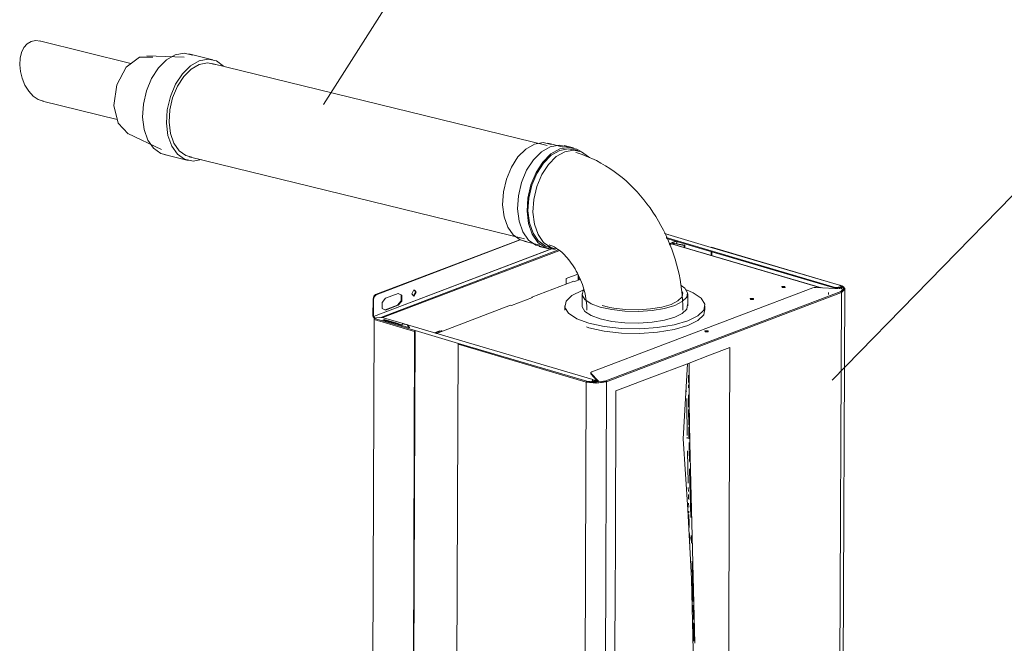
# Model space of a CAD drawing. Header units: millimetres. Extents: x 42289 to 77075, y 302 to 14468.
# Tile 13 of 41: x 44415 to 45440, y 4768 to 5417. Entities that reach past the tile are written whole.
import ezdxf

# ---------------------------------------------------------------- set-up
doc = ezdxf.new("R2010")
doc.units = ezdxf.units.MM
for name, color, linetype, lineweight in [('G-XREF-____-OTLN', 8, 'Continuous', 9), ('M-EQPM-___-IDEN', 50, 'Continuous', 20), ('M-EQPM-____-OTLN', 50, 'Continuous', 20)]:
    doc.layers.add(name, color=color, linetype=linetype, lineweight=lineweight)

# ---------------------------------------------------------------- blocks, each defined once
blk = doc.blocks.new('City Class FR - City Class F_iam-1595380-3D Вент копия 1')
at = {"layer": 'G-XREF-____-OTLN'}
for p, q in [((45089.9, 5193.1), (45086.1, 5194.2)), ((45089.7, 5193.1), (45086.1, 5194.1)), ((45088, 5189.9), (45263.8, 5138.1)), ((45263.8, 5137.4), (45088.4, 5189.1)), ((45090.1, 5193), (45089.7, 5193.1)), ((45134.9, 5179.7), (45089.7, 5193.1)), ((44783.3, 5107.8), (44968.5, 5178.2)), ((44783.4, 5107.7), (44968.8, 5178.1)), ((44935.6, 5187.7), (44785.4, 5130.7)), ((44936, 5187.5), (44786, 5130.5)), ((45091, 5183.5), (45097.5, 5186)), ((45098.6, 5186), (45091.1, 5183.2)), ((45091.5, 5182.4), (45095.3, 5183.8)), ((45095.9, 5183.7), (45094.6, 5183.2)), ((45094.6, 5183.2), (45095.1, 5183.1)), ((45094.6, 5183.2), (45249.1, 5137.6)), ((45249.6, 5137.6), (45094.9, 5183.2)), ((45095.3, 5183.8), (45095.3, 5182.9)), ((45095.9, 5182.7), (45095.9, 5183.7)), ((45096.2, 5182.7), (45096.2, 5183.7)), ((45096.2, 5183.7), (45106.9, 5181.7)), ((45096.5, 5183.9), (45107.3, 5182)), ((45098.9, 5183.5), (45099, 5186)), ((45099.2, 5183.8), (45099.2, 5185.9)), ((45106.9, 5181.7), (45107.3, 5182)), ((45106.9, 5179.8), (45106.9, 5181.7)), ((45107.3, 5182), (45107.3, 5179.7)), ((45268.4, 5140.4), (45134.9, 5179.7)), ((45135.3, 5179.7), (45134.9, 5179.7)), ((45268.6, 5140.4), (45135.2, 5179.8)), ((44790.7, 5106.9), (44974.9, 5176.8)), ((44976.1, 5176.2), (44792.9, 5106.6)), ((45135, 5175.3), (45135, 5171.8)), ((45135.5, 5175.2), (45135.5, 5171.1)), ((44983.9, 5141.4), (44984, 5147.2)), ((44984, 5147.2), (44996, 5151.8)), ((44996.5, 5145.7), (44996.5, 5151)), ((44997.1, 5149.9), (44997.1, 5145.9)), ((44948, 5127.9), (44991.7, 5144.5)), ((44991.7, 5144.5), (44992.6, 5144.2)), ((44992.6, 5144.2), (44998.4, 5146.4)), ((45240.6, 5137.5), (45010.5, 5050.1)), ((45208.6, 5138.3), (45211.7, 5138.3)), ((45270.1, 5136.4), (45244.2, 5137.9)), ((45263.8, 5138.1), (45269.7, 5138.7)), ((45263.8, 5138.1), (45263.8, 5137.4)), ((45269.7, 5138), (45263.8, 5137.4)), ((45268.4, 5136.5), (45268.4, 5137.8)), ((45268.7, 5140.3), (45268.6, 5140.4)), ((45269.7, 5138.7), (45269.7, 5138)), ((45271.1, 5137.1), (45269.7, 5138)), ((44786, 5130.5), (44785.4, 5130.7)), ((44795.8, 5126.7), (44809, 5131.7)), ((44827.1, 5133.4), (44825, 5129.3)), ((44826.8, 5134.8), (44827.1, 5133.4)), ((44926.9, 5119.3), (44948.9, 5127.6)), ((44948, 5127.3), (44948, 5127.9)), ((44948.9, 5127.6), (44948, 5127.9)), ((45153.8, 5089.7), (45269.8, 5133.7)), ((45154.4, 5088.7), (45270.4, 5132.8)), ((45257, 5130.8), (45257, 5132.7)), ((45270.4, 5132.8), (45267.7, 4474.5)), ((45273, 5135.2), (45270.5, 5133.3)), ((45270.6, 5133.4), (45273, 5135.4)), ((45271.4, 4477.8), (45274, 5136.1)), ((45273.2, 5136.4), (45273.2, 5136)), ((44782.8, 5125.9), (44782.7, 5108)), ((44782.8, 5125.9), (44783.4, 5125.8)), ((44783.4, 5125.8), (44783.3, 5107.8)), ((44808.3, 5119.6), (44795.3, 5114.7)), ((44808.9, 5119.5), (44795.8, 5114.5)), ((44808.9, 5119.5), (44808.3, 5119.6)), ((44926, 5119.5), (44848.9, 5090.2)), ((44926, 5119.5), (44926.9, 5119.3)), ((45175.7, 5125.8), (45178.8, 5125.8)), ((44783.7, 5107.3), (44783.1, 5107.1)), ((44783.1, 5107.1), (44784.6, 5105.5)), ((44785.1, 5105.9), (44783.4, 5107.7)), ((44786.2, 5106.3), (44784.4, 5105.6)), ((44786.5, 5106.4), (44786.2, 5106.3)), ((44814.1, 5100.5), (44793.6, 5106.5)), ((44783.9, 5104.6), (44781.3, 4446.4)), ((44826.1, 5092.2), (44783.9, 5104.6)), ((44826.6, 5093.1), (44784.4, 5105.6)), ((44792.8, 5104.1), (44794.4, 5104.7)), ((44810.2, 5099), (44792.8, 5104.1)), ((44794.4, 5104), (44794.2, 5103.9)), ((44794.4, 5104.7), (44807.6, 5100.8)), ((44794.4, 5104.7), (44794.4, 5104)), ((44807.6, 5100.1), (44794.4, 5104)), ((44807.6, 5100.8), (44812.5, 5099.1)), ((44807.6, 5100.8), (44807.6, 5100.1)), ((44812.2, 5098.5), (44807.6, 5100.1)), ((44812.6, 5098.4), (44810.2, 5099)), ((44813.7, 5100.3), (44812.2, 5098.9)), ((44812.2, 5098.9), (44812.2, 5098.3)), ((44819.7, 5096.3), (44812.6, 5098.4)), ((44813.7, 5100.3), (44814.2, 5100.5)), ((44818.2, 5099), (44813.7, 5100.3)), ((44814.2, 5100.5), (44818.8, 5099.2)), ((44818.2, 5099), (44818.8, 5099.2)), ((44819.7, 5096.7), (44818.2, 5099)), ((44818.8, 5099.2), (44820.3, 5096.9)), ((45011.5, 5042.3), (44818.8, 5099.1)), ((44819.7, 5096.7), (44820.3, 5096.9)), ((44820.1, 5096.8), (44821.1, 5096.5)), ((44821.1, 5096.5), (44820.1, 5096.2)), ((44820.3, 5096.8), (44820.3, 5096.1)), ((44823.5, 4433.9), (44826.1, 5092.2)), ((44824, 4433.4), (44826.6, 5093.1)), ((44826.6, 5093.1), (44871.9, 5079.8)), ((44846.9, 5090.8), (44852.1, 5092.8)), ((44852.7, 5092.6), (44847.5, 5090.6)), ((44852.1, 5092.8), (44854.6, 5092.5)), ((44852.1, 5092.8), (44852.7, 5092.6)), ((44854.5, 5092.7), (44852.7, 5092.6)), ((44854.4, 5092.7), (44853.8, 5092.9)), ((45025.3, 5040.9), (45153.8, 5089.7)), ((45025.9, 5039.9), (45154.4, 5088.7)), ((45128.5, 5092.2), (45131.6, 5092.3)), ((44871.3, 5078.9), (44868.7, 4420.6)), ((44871.3, 5078.9), (45004.8, 5039.5)), ((44871.9, 5079.8), (45005.3, 5040.5)), ((45009.5, 5049.2), (45009.5, 5048.5)), ((45009.7, 5048.1), (45009.6, 5048.7)), ((45009.7, 5048.8), (45017.4, 5040.4)), ((45009.7, 5048.1), (45009.7, 5048.8)), ((45016.8, 5040.3), (45009.7, 5048.1)), ((45109.4, 5045.1), (45109.4, 5044.4)), ((45111.3, 5046.8), (45111.3, 5039.2)), ((45004.8, 5039.5), (45002.2, 4381.3)), ((45014.6, 5038.5), (45005.3, 5039.7)), ((45005.4, 5039.8), (45014.9, 5038.6)), ((45010.5, 5040.3), (45011.5, 5042.3)), ((45011.5, 5041.5), (45010.9, 5040.2)), ((45011.5, 5041.5), (45011.5, 5042.3)), ((45015.3, 5040.9), (45012.7, 5040.7)), ((45014.4, 5039.1), (45015.5, 5039.2)), ((45025.3, 5040.1), (45017.7, 5038.6)), ((45021.7, 5039.2), (45025.3, 5040.1)), ((45025.9, 5039.9), (45023.3, 4381.7)), ((45025.1, 5040.2), (45025.8, 5040.4)), ((45025.1, 5040.2), (45025.3, 5040.1)), ((45025.8, 5040.4), (45025.2, 5040.1)), ((45111.3, 5036.5), (45111.3, 5033.7)), ((45109.3, 5030.6), (45109.3, 5029.6)), ((45111.4, 5010.9), (45111.6, 4994.6)), ((45111.6, 4993), (45111.7, 4980.6)), ((45109.8, 4982.2), (45109.8, 4980.7)), ((45111.8, 4976.5), (45111.9, 4969)), ((45110.1, 4968.1), (45110.8, 4934.3)), ((45112, 4968.2), (45112.2, 4956.8)), ((45111, 4930), (45111.1, 4925.7)), ((45111.2, 4922.6), (45111.3, 4917.6)), ((45111.4, 4913.4), (45111.5, 4909.5)), ((45111.6, 4905.3), (45111.7, 4903.4)), ((45112.3, 4881.8), (45112.5, 4874.6)), ((45112.6, 4871.6), (45112.7, 4870.4)), ((45114.1, 4879.9), (45114.3, 4871.8)), ((45112.8, 4866.4), (45112.9, 4862.3)), ((45116.8, 4809.4), (45115.7, 4851.1)), ((45117.7, 4767.8), (45116.8, 4809.3)), ((45116, 4807.4), (45116.3, 4792.4)), ((45116.4, 4789), (45116.7, 4769.8))]:
    blk.add_line(p, q, dxfattribs=at)
for points in [[(45096.5, 5183.9, 0), (45095.9, 5183.9, 0), (45095.3, 5183.8, 0)], [(45096.2, 5183.7, 0), (45096, 5183.7, 0), (45095.9, 5183.7, 0)], [(45211.7, 5139, 0), (45208.5, 5139, 0), (45208.7, 5137.9, 0)], [(45208.7, 5137.9, 0), (45211.9, 5138, 0), (45211.7, 5139, 0)], [(45244.2, 5137.9, 0), (45242.2, 5137.9, 0), (45240.6, 5137.5, 0)], [(45269.8, 5133.7, 0), (45273.2, 5137.1, 0), (45268.4, 5140.4, 0)], [(45274, 5136.1, 0), (45274, 5136.3, 0), (45274, 5136.6, 0), (45273.9, 5136.9, 0), (45273.8, 5137.2, 0), (45273.7, 5137.4, 0), (45273.5, 5137.7, 0), (45273.3, 5137.9, 0), (45273.1, 5138.1, 0), (45272.9, 5138.3, 0), (45272.6, 5138.5, 0), (45272.4, 5138.7, 0), (45272.1, 5138.9, 0), (45271.8, 5139.1, 0), (45271.5, 5139.3, 0), (45271.1, 5139.5, 0), (45270.8, 5139.6, 0), (45270.4, 5139.8, 0), (45270, 5140, 0), (45269.6, 5140.1, 0), (45269.2, 5140.2, 0), (45268.8, 5140.4, 0), (45268.6, 5140.4, 0)], [(45269.7, 5138.7, 0), (45271.3, 5137.6, 0), (45270.1, 5136.4, 0)], [(45270.4, 5132.8, 0), (45274, 5136.4, 0), (45273.7, 5137.2, 0)], [(44785.4, 5130.7, 0), (44783.6, 5128.9, 0), (44782.8, 5125.9, 0)], [(44786, 5130.5, 0), (44784.2, 5128.7, 0), (44783.4, 5125.8, 0)], [(44795.8, 5114.5, 0), (44792.1, 5116.1, 0), (44792.1, 5122.3, 0), (44795.8, 5126.7, 0)], [(44812.1, 5130.2, 0), (44812, 5124.1, 0), (44808.3, 5119.6, 0)], [(44809, 5131.7, 0), (44812.7, 5130.1, 0), (44812.7, 5123.9, 0), (44808.9, 5119.5, 0)], [(44827.7, 5133.2, 0), (44825.4, 5135.6, 0), (44823.1, 5131.4, 0)], [(44827.7, 5133.2, 0), (44825.4, 5129, 0), (44823.1, 5131.4, 0)], [(45178.8, 5126.6, 0), (45175.6, 5126.5, 0), (45175.9, 5125.4, 0)], [(45175.9, 5125.4, 0), (45179, 5125.5, 0), (45178.8, 5126.6, 0)], [(45270.4, 5132.8, 0), (45270.2, 5133.4, 0), (45269.8, 5133.7, 0)], [(44782.7, 5108, 0), (44782.8, 5107.5, 0), (44783.1, 5107.1, 0)], [(44783.4, 5107.7, 0), (44783.3, 5107.7, 0), (44783.3, 5107.8, 0)], [(44793.6, 5106.5, 0), (44789.9, 5106.9, 0), (44786.5, 5106.4, 0)], [(44784.4, 5105.6, 0), (44784, 5105.2, 0), (44783.9, 5104.6, 0)], [(44826.6, 5093.1, 0), (44826.3, 5092.8, 0), (44826.1, 5092.2, 0)], [(45131.6, 5093, 0), (45128.4, 5092.9, 0), (45128.6, 5091.9, 0)], [(45131.6, 5093, 0), (45131.8, 5091.9, 0), (45128.6, 5091.9, 0)], [(44871.9, 5079.8, 0), (44871.5, 5079.5, 0), (44871.3, 5078.9, 0)], [(45112.1, 5059.3, 0), (45133.2, 5067.4, 0), (45154.3, 5075.4, 0)], [(45154.3, 5075.4, 0), (45153.6, 4889.1, 0), (45152.8, 4702.9, 0)], [(45035.7, 5030.3, 0), (45072.9, 5044.5, 0), (45110.2, 5058.6, 0)], [(45110.2, 5058.6, 0), (45105.7, 4980.4, 0), (45110.7, 4907.1, 0), (45114.4, 4834.8, 0), (45116.1, 4760.2, 0), (45116.5, 4683.9, 0)], [(45110.2, 5058.6, 0), (45111.1, 5059, 0), (45112.1, 5059.3, 0)], [(45115.7, 4851.2, 0), (45114.6, 4892.9, 0), (45113.5, 4934.7, 0), (45112.6, 4976.3, 0), (45112.1, 5017.9, 0), (45112.1, 5059.3, 0)], [(45010.5, 5050.1, 0), (45009.6, 5049.5, 0), (45009.7, 5048.8, 0)], [(45004.8, 5039.5, 0), (45004.9, 5040.1, 0), (45005.3, 5040.5, 0)], [(45004.8, 5039.5, 0), (45015.6, 5038.3, 0), (45025.9, 5039.9, 0)], [(45005.3, 5040.5, 0), (45015.6, 5039.3, 0), (45025.3, 5040.9, 0)], [(45010.4, 5040.2, 0), (45012.7, 5040.2, 0), (45016.8, 5040.5, 0)], [(45017.4, 5040.4, 0), (45014.1, 5039.9, 0), (45010.5, 5040.3, 0)], [(45015.6, 5041.7, 0), (45012.6, 5041.5, 0), (45011.1, 5041.5, 0)], [(45025.9, 5039.9, 0), (45025.8, 5040.5, 0), (45025.3, 5040.9, 0)], [(45034.3, 4657.9, 0), (45034.5, 4711.1, 0), (45034.7, 4764.3, 0), (45034.9, 4817.5, 0), (45035.1, 4870.7, 0), (45035.3, 4923.9, 0), (45035.5, 4977.1, 0), (45035.7, 5030.3, 0)], [(45111.3, 5026.2, 0), (45111.4, 5018.1, 0), (45111.4, 5013.3, 0)], [(45109.4, 5022.6, 0), (45109.4, 5017.6, 0), (45109.8, 4984, 0)], [(45112.3, 4949.2, 0), (45112.7, 4934.8, 0), (45113.6, 4898.5, 0)], [(45111.7, 4901.7, 0), (45112, 4892.4, 0), (45112.1, 4888.3, 0)], [(45114.8, 4853, 0), (45114.9, 4851.3, 0), (45115.9, 4811.2, 0)]]:
    blk.add_polyline3d(points, dxfattribs=at)
blk = doc.blocks.new('City Class FR - City Class 25 FR-1553726-3D Вент копия 1')
blk.add_blockref('City Class FR - City Class F_iam-1595380-3D Вент копия 1', (0, 0))
blk = doc.blocks.new('daa-oborudovanie-komplektkoaksialnogodymoxoda-sudliniteliami-1 - 60_100-1728930-3D Вент копия 1')
at = {"layer": 'M-EQPM-____-OTLN', "color": 94}
for p, q in [((44530.7, 5371.2), (44435.5, 5394.5)), ((44539.5, 5377.8), (44553.4, 5377.7)), ((44586, 5377.8), (44547.1, 5379.1)), ((44616, 5375), (44591.1, 5381.1)), ((44964.1, 5285.8), (44615, 5371.1)), ((44438.5, 5331.9), (44516.3, 5312.9)), ((44527.3, 5298.2), (44562.5, 5281.5)), ((44981.2, 5284.1), (44964.6, 5288.1)), ((44991.4, 5283.2), (44981.6, 5285.6)), ((44996.3, 5280.4), (44991, 5281.7)), ((44565.4, 5276.2), (44590.3, 5270.1)), ((44591.2, 5274), (44940.3, 5188.6)), ((44939.7, 5186.2), (44956.3, 5182.1)), ((44955.9, 5180.7), (44965.7, 5178.3)), ((44966.1, 5179.7), (44971.3, 5178.4)), ((45001.9, 5135.4), (45000.4, 5134.9)), ((45000.4, 5131.3), (45000.4, 5119)), ((45110.4, 5119), (45110.4, 5131.3)), ((44982.4, 5119), (44982.4, 5114.3)), ((45029.3, 5117.2), (45026.9, 5117.7)), ((45128.4, 5114.3), (45128.4, 5119))]:
    blk.add_line(p, q, dxfattribs=at)
for points in [[(44426.8, 5394, 0), (44422.7, 5391.6, 0), (44419.3, 5387.7, 0), (44416.7, 5382.6, 0), (44415.2, 5376.6, 0), (44414.8, 5369.8, 0), (44415.5, 5362.8, 0), (44417.3, 5355.7, 0)], [(44436.4, 5394.2, 0), (44431.4, 5394.9, 0), (44426.8, 5394, 0)], [(44527.8, 5298, 0), (44517.2, 5308.8, 0), (44513, 5327.4, 0), (44516.1, 5348.8, 0), (44525.8, 5367.2, 0), (44539.5, 5377.8, 0)], [(44542.8, 5315.2, 0), (44543.6, 5328.9, 0), (44546.8, 5342.7, 0), (44552.2, 5355.4, 0), (44559.3, 5366.4, 0), (44567.7, 5374.8, 0), (44576.8, 5380, 0), (44586.1, 5381.7, 0), (44594.8, 5379.8, 0)], [(44627.8, 5367.8, 0), (44627.2, 5368.4, 0), (44619.6, 5373.8, 0), (44610.9, 5375.6, 0), (44601.7, 5373.9, 0), (44592.6, 5368.7, 0), (44584.2, 5360.3, 0), (44577, 5349.4, 0), (44571.7, 5336.6, 0), (44568.5, 5322.9, 0), (44567.6, 5309.1, 0)], [(44570.3, 5310.1, 0), (44571.1, 5322.8, 0), (44574, 5335.5, 0), (44579, 5347.4, 0), (44585.6, 5357.5, 0), (44593.4, 5365.3, 0), (44601.8, 5370.1, 0), (44610.4, 5371.7, 0), (44618.4, 5370, 0)], [(44417.3, 5355.7, 0), (44420.3, 5348.6, 0), (44424.3, 5342.3, 0), (44429, 5337.2, 0), (44434.2, 5333.6, 0), (44439.6, 5331.7, 0)], [(44568.4, 5275.7, 0), (44561.8, 5277.5, 0), (44554.2, 5282.8, 0), (44548.2, 5291.3, 0), (44544.4, 5302.4, 0), (44542.8, 5315.2, 0)], [(44567.6, 5309.1, 0), (44569.2, 5296.3, 0), (44573.1, 5285.2, 0), (44579, 5276.7, 0), (44586.6, 5271.4, 0), (44595.3, 5269.5, 0), (44604.2, 5271.1, 0)], [(44594, 5273.5, 0), (44587.8, 5275.2, 0), (44580.8, 5280.1, 0), (44575.3, 5288, 0), (44571.7, 5298.2, 0), (44570.3, 5310.1, 0)], [(44917.7, 5224.1, 0), (44918.5, 5237.4, 0), (44921.6, 5250.8, 0), (44926.8, 5263.2, 0), (44933.7, 5273.8, 0), (44941.9, 5282, 0), (44950.8, 5287.1, 0), (44959.8, 5288.8, 0), (44968.2, 5286.9, 0)], [(44933.3, 5219.7, 0), (44934.1, 5233.4, 0), (44937.3, 5247.2, 0), (44942.7, 5259.9, 0), (44949.8, 5270.9, 0), (44958.2, 5279.3, 0), (44967.3, 5284.5, 0), (44976.6, 5286.2, 0), (44985.3, 5284.3, 0)], [(44998.7, 5279.9, 0), (44995.1, 5281.9, 0), (44986.4, 5283.8, 0), (44977.1, 5282.1, 0), (44968, 5276.9, 0), (44959.6, 5268.5, 0), (44952.5, 5257.5, 0), (44947.1, 5244.8, 0), (44943.9, 5231, 0), (44943.1, 5217.3, 0)], [(44994.6, 5280.5, 0), (44986.1, 5282.3, 0), (44977.2, 5280.6, 0), (44968.3, 5275.5, 0), (44960.1, 5267.4, 0), (44953.2, 5256.7, 0), (44948, 5244.3, 0), (44944.9, 5231, 0), (44944, 5217.6, 0)], [(45008, 5273.2, 0), (45007.2, 5274, 0), (44999.9, 5279.2, 0), (44991.4, 5281, 0), (44982.4, 5279.3, 0), (44973.6, 5274.2, 0), (44965.4, 5266.1, 0), (44958.5, 5255.5, 0), (44953.3, 5243, 0), (44950.1, 5229.7, 0), (44949.3, 5216.3, 0)], [(45105.4, 5114.3, 0), (45105.3, 5119.7, 0), (45105.1, 5125, 0), (45104.7, 5130.4, 0), (45104.1, 5135.8, 0), (45103.3, 5141.1, 0), (45102.4, 5146.4, 0), (45101.4, 5151.7, 0), (45100.2, 5157, 0), (45098.8, 5162.3, 0), (45097.3, 5167.5, 0), (45095.6, 5172.6, 0), (45093.8, 5177.7, 0), (45091.8, 5182.8, 0), (45089.7, 5187.8, 0), (45087.5, 5192.7, 0), (45085.1, 5197.6, 0), (45082.6, 5202.4, 0), (45079.9, 5207.1, 0), (45077.1, 5211.7, 0), (45074.2, 5216.3, 0), (45071.2, 5220.7, 0), (45068, 5225, 0), (45064.7, 5229.3, 0), (45061.2, 5233.4, 0), (45057.7, 5237.4, 0), (45054, 5241.3, 0), (45050.2, 5245.1, 0), (45046.2, 5248.8, 0), (45042.2, 5252.3, 0), (45038, 5255.6, 0), (45033.7, 5258.8, 0), (45029.3, 5261.9, 0), (45024.8, 5264.7, 0), (45020.1, 5267.4, 0), (45015.4, 5270, 0), (45010.5, 5272.3, 0), (45005.5, 5274.4, 0), (45000.5, 5276.3, 0), (44995.3, 5278, 0), (44993.9, 5278.4, 0)], [(44942.6, 5185.7, 0), (44936.1, 5187.4, 0), (44928.8, 5192.6, 0), (44923, 5200.9, 0), (44919.2, 5211.6, 0), (44917.7, 5224.1, 0)], [(44958.9, 5180.2, 0), (44952.2, 5182, 0), (44944.7, 5187.3, 0), (44938.7, 5195.8, 0), (44934.8, 5206.9, 0), (44933.3, 5219.7, 0)], [(44943.1, 5217.3, 0), (44944.6, 5204.5, 0), (44948.5, 5193.4, 0), (44954.5, 5184.9, 0), (44962, 5179.6, 0), (44970.7, 5177.7, 0), (44972.8, 5177.8, 0)], [(44944, 5217.6, 0), (44945.6, 5205.1, 0), (44949.4, 5194.4, 0), (44955.1, 5186.2, 0)], [(44949.3, 5216.3, 0), (44950.9, 5203.9, 0), (44954.6, 5193.1, 0), (44960.4, 5184.9, 0), (44967.8, 5179.6, 0), (44972.4, 5178.2, 0)], [(44955.3, 5186, 0), (44962.5, 5180.9, 0), (44969.3, 5179.2, 0)], [(44966.2, 5182.3, 0), (44967, 5182.1, 0), (44968, 5181.7, 0), (44969, 5181.3, 0), (44970, 5180.8, 0), (44971.2, 5180.2, 0), (44972.4, 5179.5, 0), (44973.7, 5178.7, 0), (44975, 5177.9, 0), (44976.4, 5176.9, 0), (44977.8, 5175.8, 0), (44979.2, 5174.6, 0), (44980.6, 5173.3, 0), (44982.1, 5171.8, 0), (44983.5, 5170.3, 0), (44985, 5168.7, 0), (44986.4, 5167, 0), (44987.8, 5165.3, 0), (44989.2, 5163.4, 0), (44990.6, 5161.4, 0), (44991.9, 5159.4, 0), (44993.2, 5157.3, 0), (44994.4, 5155.1, 0), (44995.6, 5152.9, 0), (44996.8, 5150.6, 0), (44997.8, 5148.3, 0), (44998.8, 5146, 0), (44999.8, 5143.6, 0), (45000.7, 5141.1, 0), (45001.5, 5138.7, 0), (45002.2, 5136.2, 0), (45002.9, 5133.8, 0), (45003.5, 5131.3, 0), (45004, 5128.9, 0), (45004.4, 5126.5, 0), (45004.8, 5124.1, 0), (45005, 5121.7, 0), (45005.3, 5119.4, 0), (45005.4, 5117.1, 0), (45005.4, 5114.9, 0), (45005.4, 5114.3, 0)], [(45096.9, 5119.3, 0), (45104.8, 5123.3, 0), (45109.4, 5127.8, 0), (45110.3, 5132.5, 0), (45107.5, 5137.2, 0), (45103.5, 5140.1, 0)], [(45000.4, 5134.9, 0), (44989.9, 5129.6, 0), (44983.8, 5123.6, 0), (44982.6, 5117.3, 0), (44986.4, 5111.2, 0), (44994.9, 5105.5, 0), (45007.5, 5100.8, 0), (45023.3, 5097.3, 0), (45041.4, 5095.3, 0), (45060.4, 5094.9, 0), (45079.1, 5096.2, 0), (45096.2, 5099, 0), (45110.5, 5103.1, 0)], [(45002.2, 5135.8, 0), (45001.5, 5134.8, 0), (45000.6, 5130, 0), (45003.4, 5125.4, 0), (45009.8, 5121.1, 0), (45019.3, 5117.6, 0), (45031.3, 5114.9, 0), (45044.9, 5113.4, 0), (45059.2, 5113.1, 0), (45073.3, 5114.1, 0), (45086.1, 5116.2, 0), (45096.9, 5119.3, 0)], [(45104.1, 5135, 0), (45105.3, 5132.4, 0), (45104.5, 5128.1, 0), (45100.3, 5124, 0), (45093.1, 5120.4, 0)], [(45110.5, 5103.1, 0), (45121, 5108.4, 0), (45127.1, 5114.4, 0), (45128.3, 5120.7, 0), (45124.5, 5126.8, 0), (45116, 5132.5, 0), (45109.1, 5135.4, 0)], [(45000.4, 5119, 0), (45000.6, 5117.8, 0), (45003.4, 5113.1, 0), (45009.8, 5108.8, 0), (45019.3, 5105.3, 0), (45031.3, 5102.7, 0), (45044.9, 5101.1, 0), (45059.2, 5100.8, 0), (45073.3, 5101.8, 0), (45086.1, 5103.9, 0), (45096.9, 5107, 0)], [(45026.7, 5117.7, 0), (45022.6, 5118.8, 0), (45021.3, 5119.2, 0)], [(45093.1, 5120.4, 0), (45083.3, 5117.5, 0), (45071.7, 5115.6, 0), (45058.9, 5114.8, 0), (45045.8, 5115, 0), (45033.5, 5116.4, 0), (45029.4, 5117.1, 0)], [(45096.9, 5107, 0), (45104.8, 5111, 0), (45109.4, 5115.5, 0), (45110.3, 5120.2, 0)], [(45128.3, 5115.9, 0), (45127.1, 5109.6, 0), (45121, 5103.7, 0), (45110.5, 5098.4, 0)], [(45110.5, 5098.4, 0), (45096.2, 5094.2, 0), (45079.1, 5091.4, 0), (45060.4, 5090.2, 0), (45041.4, 5090.6, 0), (45023.3, 5092.6, 0), (45007.5, 5096.1, 0), (45004.9, 5096.9, 0)]]:
    blk.add_polyline3d(points, dxfattribs=at)

msp = doc.modelspace()

# ---------------------------------------------------------------- linework, layer by layer
at = {"layer": 'M-EQPM-___-IDEN'}
for p, q in [((44731, 5328.3), (45198.4, 6063.6)), ((45260.7, 5041.7), (45541.1, 5328.3))]:
    msp.add_line(p, q, dxfattribs=at)

# ---------------------------------------------------------------- block references
at = {"layer": 'M-EQPM-____-OTLN', "color": 94}
msp.add_blockref('daa-oborudovanie-komplektkoaksialnogodymoxoda-sudliniteliami-1 - 60_100-1728930-3D Вент копия 1', (0, 0), dxfattribs=at)
at = {"layer": 'M-EQPM-____-OTLN'}
msp.add_blockref('City Class FR - City Class 25 FR-1553726-3D Вент копия 1', (0, 0), dxfattribs=at)

doc.saveas('drawing.dxf')
